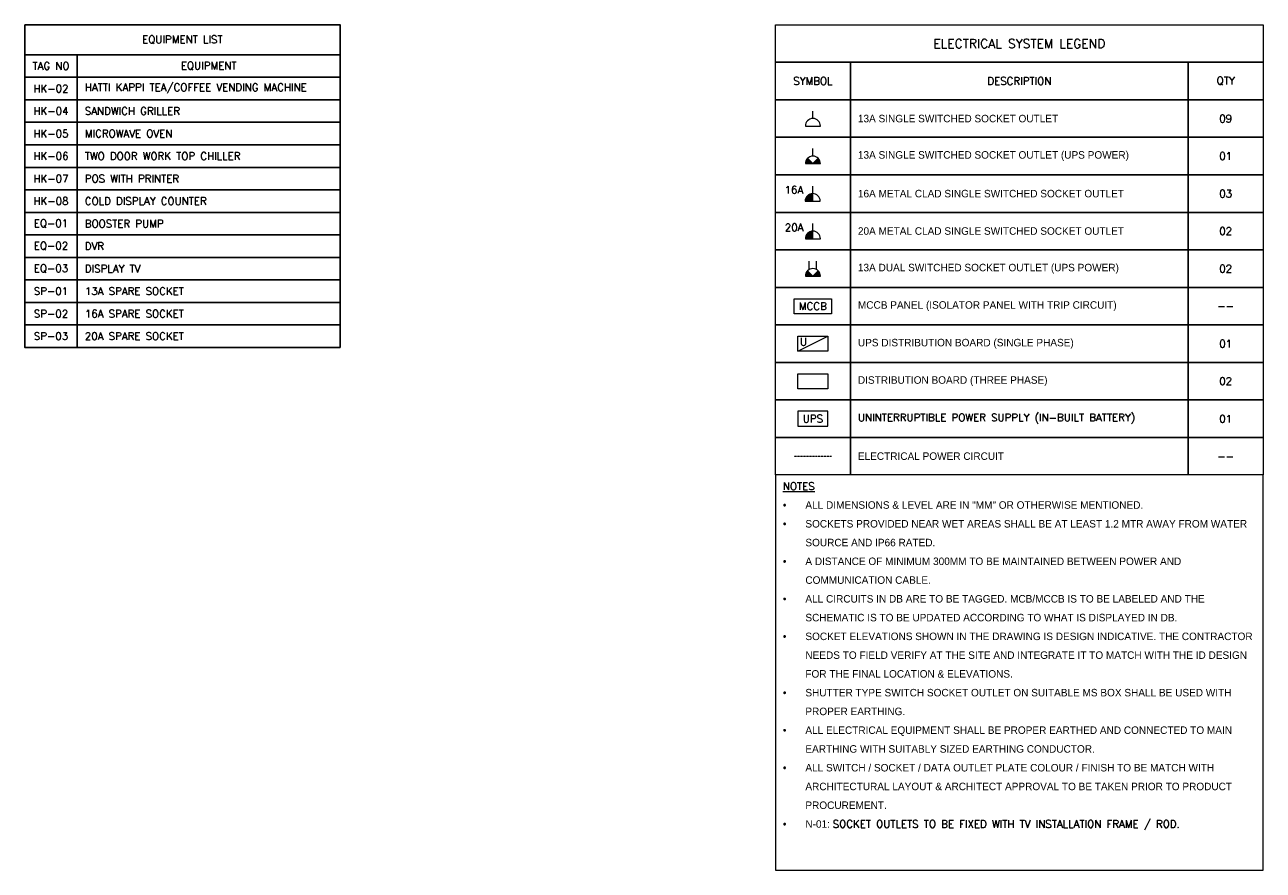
# Model space of a CAD drawing. Header units: millimetres. Extents: x -383850 to 4979, y -12450 to 6984.
# Tile 1 of 7: x -7500 to 4875, y -12450 to -4000. Entities that reach past the tile are written whole.
import ezdxf
from ezdxf.enums import TextEntityAlignment as Align

# ---------------------------------------------------------------- set-up
doc = ezdxf.new("R2010")
doc.units = ezdxf.units.MM
doc.header["$MEASUREMENT"] = 0
doc.linetypes.add('HIDDENX2', pattern=[0.75, 0.5, -0.25])
doc.layers.get('0').update_dxf_attribs({"lineweight": 5})
for name, color, linetype, lineweight, true_color in [('M-MEP-ELPR-CKT', 7, 'HIDDENX2', 20, 0x7d0000), ('M-MEP-ELPR-EQUIP', 6, 'Continuous', 20, 0xff00ff), ('M-MEP-ELPR-SOCKET', 5, 'Continuous', 20, 0x0000ff)]:
    doc.layers.add(name, color=color, linetype=linetype, lineweight=lineweight, true_color=true_color)
doc.layers.add('M-MEP-GEN', color=7, linetype='Continuous', lineweight=20)
doc.styles.add('Oswald Light', font='txt')
doc.styles.get("Standard").update_dxf_attribs({"font": 'romans.shx'})

# ---------------------------------------------------------------- blocks, each defined once
blk = doc.blocks.new('13A SSSO-UPS')
h = blk.add_hatch(color=0)
h.dxf.hatch_style = 1
h.paths.add_polyline_path([(0, 0), (-71, 71, 0.198912), (-100, 0)])
h.paths.add_polyline_path([(100, 0, 0.198912), (71, 71), (0, 0)])
at = {"color": 0}
for q in [(-71, 71), (71, 71)]:
    blk.add_line((0, 0), q, dxfattribs=at)
blk.add_lwpolyline([(0, 100), (0, 200)], dxfattribs=at)
blk.add_lwpolyline([(-100, 0), (100, 0, 1), (-100, 0)], format="xyb", dxfattribs=at)
blk = doc.blocks.new('13A SSSO')
at = {"color": 0}
blk.add_lwpolyline([(0, 100), (0, 200)], dxfattribs=at)
blk.add_lwpolyline([(-100, 0), (100, 0, 1), (-100, 0)], format="xyb", dxfattribs=at)
blk = doc.blocks.new('SSSO')
h = blk.add_hatch(color=0)
h.dxf.hatch_style = 1
h.paths.add_polyline_path([(0, 100, 0.414214), (-100, 0), (0, 0)])
at = {"color": 0}
blk.add_lwpolyline([(0, 0), (0, 200)], dxfattribs=at)
blk.add_lwpolyline([(-100, 0), (100, 0, 1), (-100, 0)], format="xyb", dxfattribs=at)
blk.add_attdef('XXA', text='', height=100, dxfattribs=at).set_placement((-250, 150), align=Align.MIDDLE_CENTER)
blk = doc.blocks.new('DB-SP-UPS')
at = {"color": 0}
blk.add_line((-200, 0), (200, 200), dxfattribs=at)
blk.add_lwpolyline([(-200, 200), (200, 200), (200, 0), (-200, 0)], close=True, dxfattribs=at)
blk.add_attdef('U', text='', height=100, dxfattribs=at).set_placement((-125, 125), align=Align.MIDDLE_CENTER)
blk = doc.blocks.new('DB-TP')
at = {"color": 0}
blk.add_lwpolyline([(-200, 200), (200, 200), (200, 0), (-200, 0)], close=True, dxfattribs=at)
blk.add_solid([(-200, 0), (200, 200), (200, 0), (-200, 0)], dxfattribs=at)
blk = doc.blocks.new('13A DSSO-UPS')
h = blk.add_hatch(color=0)
h.dxf.hatch_style = 1
h.paths.add_polyline_path([(0, 0), (-71, 71, 0.198912), (-100, 0)])
h.paths.add_polyline_path([(0, 0), (100, 0, 0.198912), (71, 71)])
at = {"color": 0}
for p, q in [((-50, 87), (-50, 200)), ((50, 87), (50, 200)), ((-100, 0), (100, 0)), ((0, 0), (-71, 71)), ((0, 0), (71, 71))]:
    blk.add_line(p, q, dxfattribs=at)
blk.add_arc((0, 0), 100, 0, 180, dxfattribs=at)
blk = doc.blocks.new('UPS + BATT.')
at = {"color": 0}
blk.add_lwpolyline([(-200, 0), (200, 0), (200, 200), (-200, 200)], close=True, dxfattribs=at)
blk.add_attdef('UPS', text='', height=100, dxfattribs=at).set_placement((0, 100), align=Align.MIDDLE_CENTER)
blk = doc.blocks.new('MCCB PANEL')
at = {"color": 0}
blk.add_lwpolyline([(-250, 200), (250, 200), (250, 0), (-250, 0)], close=True, dxfattribs=at)
blk.add_attdef('MCCB', text='', height=100, dxfattribs=at).set_placement((0, 100), align=Align.MIDDLE_CENTER)

msp = doc.modelspace()

# ---------------------------------------------------------------- linework, layer by layer
at = {"lineweight": -3}
for points in [[(-7500, -4000), (-4350, -4000), (-4350, -4300), (-7500, -4300)], [(-7500, -4300), (-6975, -4300), (-6975, -4525), (-7500, -4525)], [(-6975, -4300), (-4350, -4300), (-4350, -4525), (-6975, -4525)], [(-7500, -4525), (-6975, -4525), (-6975, -4750), (-7500, -4750)], [(-6975, -4525), (-4350, -4525), (-4350, -4750), (-6975, -4750)], [(-7500, -4750), (-6975, -4750), (-6975, -4975), (-7500, -4975)], [(-6975, -4750), (-4350, -4750), (-4350, -4975), (-6975, -4975)], [(-7500, -4975), (-6975, -4975), (-6975, -5200), (-7500, -5200)], [(-6975, -4975), (-4350, -4975), (-4350, -5200), (-6975, -5200)], [(-7500, -5200), (-6975, -5200), (-6975, -5425), (-7500, -5425)], [(-6975, -5200), (-4350, -5200), (-4350, -5425), (-6975, -5425)], [(-7500, -5425), (-6975, -5425), (-6975, -5650), (-7500, -5650)], [(-6975, -5425), (-4350, -5425), (-4350, -5650), (-6975, -5650)], [(-7500, -5650), (-6975, -5650), (-6975, -5875), (-7500, -5875)], [(-6975, -5650), (-4350, -5650), (-4350, -5875), (-6975, -5875)], [(-7500, -5875), (-6975, -5875), (-6975, -6100), (-7500, -6100)], [(-6975, -5875), (-4350, -5875), (-4350, -6100), (-6975, -6100)], [(-7500, -6100), (-6975, -6100), (-6975, -6325), (-7500, -6325)], [(-6975, -6100), (-4350, -6100), (-4350, -6325), (-6975, -6325)], [(-7500, -6325), (-6975, -6325), (-6975, -6550), (-7500, -6550)], [(-6975, -6325), (-4350, -6325), (-4350, -6550), (-6975, -6550)], [(-7500, -6550), (-6975, -6550), (-6975, -6775), (-7500, -6775)], [(-6975, -6550), (-4350, -6550), (-4350, -6775), (-6975, -6775)], [(-7500, -6775), (-6975, -6775), (-6975, -7000), (-7500, -7000)], [(-6975, -6775), (-4350, -6775), (-4350, -7000), (-6975, -7000)], [(-7500, -7000), (-6975, -7000), (-6975, -7225), (-7500, -7225)], [(-6975, -7000), (-4350, -7000), (-4350, -7225), (-6975, -7225)]]:
    msp.add_lwpolyline(points, close=True, dxfattribs=at)
at = {"layer": 'M-MEP-ELPR-CKT', "ltscale": 5}
msp.add_line((187, -8312), (562, -8312), dxfattribs=at)
at = {"layer": 'M-MEP-GEN'}
for points in [[(0, -4000), (4875, -4000), (4875, -4375), (0, -4375)], [(750, -4375), (750, -4750), (0, -4750), (0, -4375)], [(750, -4375), (4125, -4375), (4125, -4750), (750, -4750)], [(4875, -4375), (4875, -4750), (4125, -4750), (4125, -4375)], [(750, -4750), (750, -5125), (0, -5125), (0, -4750)], [(750, -4750), (4125, -4750), (4125, -5125), (750, -5125)], [(4875, -4750), (4875, -5125), (4125, -5125), (4125, -4750)], [(750, -5125), (750, -5500), (0, -5500), (0, -5125)], [(750, -5125), (4125, -5125), (4125, -5500), (750, -5500)], [(4875, -5125), (4875, -5500), (4125, -5500), (4125, -5125)], [(750, -5500), (750, -5875), (0, -5875), (0, -5500)], [(750, -5500), (4125, -5500), (4125, -5875), (750, -5875)], [(4875, -5500), (4875, -5875), (4125, -5875), (4125, -5500)], [(750, -5875), (750, -6250), (0, -6250), (0, -5875)], [(750, -5875), (4125, -5875), (4125, -6250), (750, -6250)], [(4875, -5875), (4875, -6250), (4125, -6250), (4125, -5875)], [(750, -6250), (750, -6625), (0, -6625), (0, -6250)], [(750, -6250), (4125, -6250), (4125, -6625), (750, -6625)], [(4875, -6250), (4875, -6625), (4125, -6625), (4125, -6250)], [(750, -6625), (750, -7000), (0, -7000), (0, -6625)], [(750, -6625), (4125, -6625), (4125, -7000), (750, -7000)], [(4875, -6625), (4875, -7000), (4125, -7000), (4125, -6625)], [(750, -7000), (750, -7375), (0, -7375), (0, -7000)], [(750, -7000), (4125, -7000), (4125, -7375), (750, -7375)], [(4875, -7000), (4875, -7375), (4125, -7375), (4125, -7000)], [(750, -7375), (750, -7750), (0, -7750), (0, -7375)], [(750, -7375), (4125, -7375), (4125, -7750), (750, -7750)], [(4875, -7375), (4875, -7750), (4125, -7750), (4125, -7375)], [(750, -7750), (750, -8125), (0, -8125), (0, -7750)], [(750, -7750), (4125, -7750), (4125, -8125), (750, -8125)], [(4875, -7750), (4875, -8125), (4125, -8125), (4125, -7750)], [(750, -8125), (750, -8500), (0, -8500), (0, -8125)], [(750, -8125), (4125, -8125), (4125, -8500), (750, -8500)], [(4875, -8125), (4875, -8500), (4125, -8500), (4125, -8125)], [(4875, -8500), (0, -8500), (0, -12450), (4875, -12450)]]:
    msp.add_lwpolyline(points, close=True, dxfattribs=at)

# ---------------------------------------------------------------- block references
at = {"layer": 'M-MEP-ELPR-EQUIP', "xscale": 0.75, "yscale": 0.75, "zscale": 0.75}
for name, p, values in [('MCCB PANEL', (375, -6888), {'MCCB': 'MCCB'}), ('DB-SP-UPS', (375, -7262), {'U': 'U'}), ('UPS + BATT.', (375, -8012), {'UPS': 'UPS'})]:
    msp.add_blockref(name, p, dxfattribs=at).add_auto_attribs(values)
msp.add_blockref('DB-TP', (375, -7638), dxfattribs=at)
at = {"layer": 'M-MEP-ELPR-SOCKET', "xscale": 0.75, "yscale": 0.75, "zscale": 0.75}
for name, p in [('13A SSSO', (375, -5012)), ('13A SSSO-UPS', (375, -5388)), ('13A DSSO-UPS', (375, -6512))]:
    msp.add_blockref(name, p, dxfattribs=at)
msp.add_blockref('SSSO', (373, -5762), dxfattribs=at).add_auto_attribs({'XXA': '16A'})
at = {"layer": 'M-MEP-ELPR-SOCKET', "color": 6, "true_color": 0xff00ff, "xscale": 0.75, "yscale": 0.75, "zscale": 0.75}
msp.add_blockref('SSSO', (375, -6138), dxfattribs=at).add_auto_attribs({'XXA': '20A'})

# ---------------------------------------------------------------- texts
at = {"lineweight": -3, "char_height": 75}
for s, width, insert, attachment_point in [('\\pxqc;{\\Fromans|c0;EQUIPMENT LIST}', 2185.82, (-5925, -4150), 5), ('\\pxqc;{\\Fromans|c0;TAG NO}', 664.48, (-7238, -4412), 5), ('\\pxqc;{\\Fromans|c0;EQUIPMENT}', 664.48, (-5662, -4412), 5), ('\\pxqc;HK-02', 962.51, (-7238, -4638), 5), ('\\pxt25;HATTI KAPPI TEA/COFFEE VENDING MACHINE', 2854.54, (-6900, -4638), 4), ('\\pxqc;HK-04', 280.12, (-7238, -4862), 5), ('\\pxt25;SANDWICH GRILLER', 2482.87, (-6900, -4862), 4), ('\\pxqc;HK-05', 674.79, (-7238, -5088), 5), ('\\pxt25;MICROWAVE OVEN ', 3751.44, (-6900, -5088), 4), ('\\pxqc;HK-06', 280.12, (-7238, -5312), 5), ('\\pxt25;TWO DOOR WORK TOP CHILLER ', 2482.87, (-6900, -5312), 4), ('\\pxqc;HK-07', 280.12, (-7238, -5538), 5), ('\\pxt25;POS WITH PRINTER', 4673.08, (-6900, -5538), 4), ('\\pxqc;HK-08', 280.12, (-7238, -5762), 5), ('\\pxt25;COLD DISPLAY COUNTER', 4673.08, (-6900, -5762), 4), ('EQ-01', 280.12, (-7238, -5988), 5), ('BOOSTER PUMP', 2353.16, (-6900, -5988), 4), ('EQ-02', 280.12, (-7238, -6212), 5), ('\\pxt25;DVR', 2482.87, (-6900, -6212), 4), ('\\pxqc;EQ-03', 421.33, (-7238, -6438), 5), ('\\pxt25;DISPLAY TV ', 2482.87, (-6900, -6438), 4), ('\\pxqc;SP-01', 280.12, (-7238, -6662), 5), ('\\pxt25;13A SPARE SOCKET', 2482.87, (-6900, -6662), 4), ('\\pxqc;SP-02', 280.12, (-7238, -6888), 5), ('\\pxt25;16A SPARE SOCKET', 2482.87, (-6900, -6888), 4), ('\\pxqc;SP-03', 280.12, (-7238, -7112), 5), ('\\pxt25;20A SPARE SOCKET', 2482.87, (-6900, -7112), 4)]:
    msp.add_mtext_dynamic_manual_height_columns(s, width=width, gutter_width=0.75, heights=[0], dxfattribs=dict(at, insert=insert, attachment_point=attachment_point))
at = {"layer": 'M-MEP-GEN'}
for s, width, heights, insert, char_height, attachment_point in [('ELECTRICAL SYSTEM LEGEND', 3088.24, [0], (2438, -4188), 90, 5), ('{\\Fromans|c0;SYMBOL}', 693.61, [0], (375, -4562), 75, 5), ('{\\Fromans|c0;DESCRIPTION}', 2221.8, [225], (2438, -4562), 75, 5), ('{\\Fromans|c0;QTY}', 680.9, [302], (4500, -4562), 75, 5), ('09', 197.18, [0], (4500, -4938), 75, 5), ('01', 197.18, [0], (4500, -5312), 75, 5), ('{\\fOswald Light|b0|i0|c0|p0;16A METAL CLAD SINGLE SWITCHED SOCKET OUTLET}', 3277.67, [0], (825, -5688), 75, 4), ('03', 197.18, [0], (4500, -5688), 75, 5), ('{\\fOswald Light|b0|i0|c0|p0;20A METAL CLAD SINGLE SWITCHED SOCKET OUTLET}', 3277.67, [0], (825, -6062), 75, 4), ('02', 197.18, [0], (4500, -6062), 75, 5), ('{\\fOswald Light|b0|i0|c0|p0;13A DUAL SWITCHED SOCKET OUTLET (UPS POWER)}', 3277.67, [0], (825, -6438), 75, 4), ('02', 197.18, [0], (4500, -6438), 75, 5), ('{\\fOswald Light|b0|i0|c0|p0;MCCB PANEL (ISOLATOR PANEL WITH TRIP CIRCUIT)}', 3277.67, [0], (825, -6812), 75, 4), ('--', 197.18, [0], (4500, -6812), 75, 5), ('{\\fOswald Light|b0|i0|c0|p0;UPS DISTRIBUTION BOARD (SINGLE PHASE)}', 3277.67, [0], (825, -7188), 75, 4), ('01', 197.18, [0], (4500, -7188), 75, 5), ('{\\fOswald Light|b0|i0|c0|p0;DISTRIBUTION BOARD (THREE PHASE)}', 3277.67, [0], (825, -7562), 75, 4), ('02', 197.18, [0], (4500, -7562), 75, 5), ('UNINTERRUPTIBLE POWER SUPPLY (IN-BUILT BATTERY)', 3277.67, [0], (825, -7938), 75, 4), ('01', 197.18, [0], (4500, -7938), 75, 5), ('{\\fOswald Light|b0|i0|c0|p0;ELECTRICAL POWER CIRCUIT}', 3277.67, [0], (825, -8312), 75, 4), ('--', 197.18, [0], (4500, -8312), 75, 5)]:
    msp.add_mtext_dynamic_manual_height_columns(s, width=width, gutter_width=2494, heights=heights, dxfattribs=dict(at, insert=insert, char_height=char_height, attachment_point=attachment_point))
at = {"layer": 'M-MEP-GEN', "char_height": 75, "attachment_point": 4, "style": 'Oswald Light'}
for s, heights, insert in [('13A SINGLE SWITCHED SOCKET OUTLET', [75], (825, -4938)), ('13A SINGLE SWITCHED SOCKET OUTLET (UPS POWER)', [0], (825, -5312))]:
    msp.add_mtext_dynamic_manual_height_columns(s, width=3277.67, gutter_width=2494, heights=heights, dxfattribs=dict(at, insert=insert))
at = {"layer": 'M-MEP-GEN', "insert": (75, -8575), "char_height": 75, "width": 4767.49, "attachment_point": 1}
msp.add_mtext('\\pxi-3,l3,sm1.5,t3;{\\Fsimplex|c0;\\LNOTES\\P{\\fSymbol|b0|i0|c2|p18;\\l·^I}\\fOswald Light|b0|i0|c0|p0;\\lALL DIMENSIONS & LEVEL ARE IN "MM" OR OTHERWISE MENTIONED.\\P{\\fSymbol|b0|i0|c2|p18;·^I}SOCKETS PROVIDED NEAR WET AREAS SHALL BE AT LEAST 1.2 MTR AWAY FROM WATER SOURCE AND IP66 RATED.\\P{\\fSymbol|b0|i0|c2|p18;·^I}A DISTANCE OF MINIMUM 300MM TO BE MAINTAINED BETWEEN POWER AND COMMUNICATION CABLE.\\P{\\fSymbol|b0|i0|c2|p18;·^I}ALL CIRCUITS IN DB ARE TO BE TAGGED. MCB/MCCB IS TO BE LABELED AND THE SCHEMATIC IS TO BE UPDATED ACCORDING TO WHAT IS DISPLAYED IN DB.\\P{\\fSymbol|b0|i0|c2|p18;·^I}SOCKET ELEVATIONS SHOWN IN THE DRAWING IS DESIGN INDICATIVE. THE CONTRACTOR NEEDS TO FIELD VERIFY AT THE SITE AND INTEGRATE IT TO MATCH WITH THE ID DESIGN FOR THE FINAL LOCATION & ELEVATIONS.\\P{\\fSymbol|b0|i0|c2|p18;·^I}SHUTTER TYPE SWITCH SOCKET OUTLET ON SUITABLE MS BOX SHALL BE USED WITH PROPER EARTHING.\\P{\\fSymbol|b0|i0|c2|p18;·^I}ALL ELECTRICAL EQUIPMENT SHALL BE PROPER EARTHED AND CONNECTED TO MAIN EARTHING WITH SUITABLY SIZED EARTHING CONDUCTOR.\\P{\\fSymbol|b0|i0|c2|p18;·^I}ALL SWITCH / SOCKET / DATA OUTLET PLATE COLOUR / FINISH TO BE MATCH WITH ARCHITECTURAL LAYOUT & ARCHITECT APPROVAL TO BE TAKEN PRIOR TO PRODUCT PROCUREMENT.\\C0;\\P{\\fSymbol|b0|i0|c2|p18;·^I}N-01:\\C1; }SOCKET OUTLETS TO BE FIXED WITH TV INSTALLATION FRAME / ROD.', dxfattribs=at)

doc.saveas('drawing.dxf')
